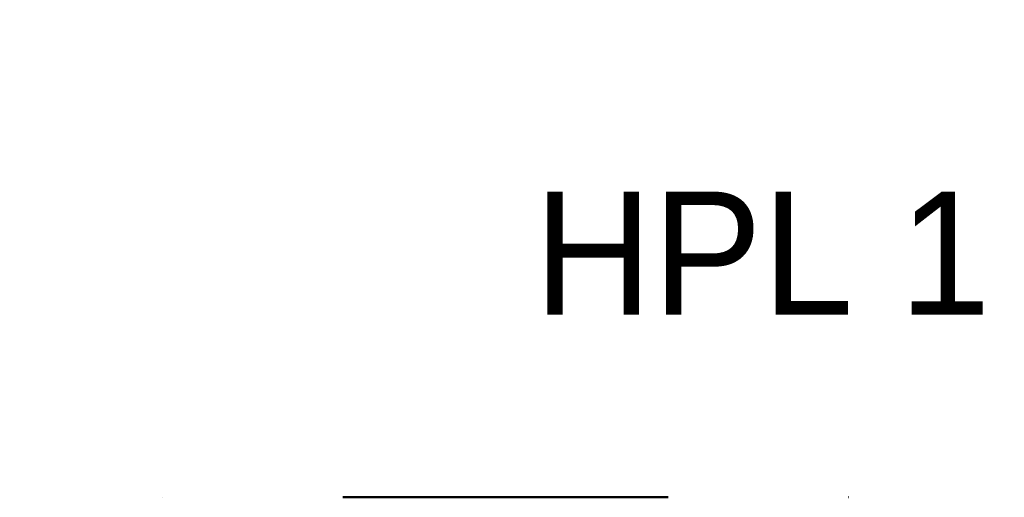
# Model space of a CAD drawing. Header units: millimetres. Extents: x -30280 to 22128, y -17757 to 4746.
# Tile 64 of 173: x -13347 to -12385, y -17757 to -17290. Entities that reach past the tile are written whole.
import ezdxf

# ---------------------------------------------------------------- set-up
doc = ezdxf.new("R2010")
doc.units = ezdxf.units.MM
doc.header["$MEASUREMENT"] = 0
doc.linetypes.add('Punto & Rayas', pattern=[670.277762, 317.5, -176.388889, 0, -176.388874])
doc.layers.add('01_2D_Ambit_Pluma_Nº__242', color=7, linetype='Continuous', lineweight=50, true_color=0xfb0013)
doc.layers.add('Nuevo_01_2D_Acabats_Pluma_Nº__20', color=1, linetype='Continuous', lineweight=5)
doc.styles.add('Estilo_Generado_1', font='txt')

msp = doc.modelspace()

# ---------------------------------------------------------------- linework, layer by layer
at = {"layer": '01_2D_Ambit_Pluma_Nº__242', "color": 1, "linetype": 'Punto & Rayas', "lineweight": 50, "true_color": 0xfb0013, "flags": 128}
msp.add_lwpolyline([(-28416.58, -2249.59), (-28416.58, 4745.93), (7590.12, 4745.93), (7590.12, -1864.54), (6642.92, -1864.54), (6642.92, -11392.72), (6642.92, -17756.6), (-18985.87, -17756.6), (-18985.87, -11834.88), (-2447.9, -11834.88), (-2447.9, -2249.59)], close=True, dxfattribs=at)

# ---------------------------------------------------------------- texts
at = {"layer": 'Nuevo_01_2D_Acabats_Pluma_Nº__20', "color": 1, "linetype": 'Continuous', "lineweight": 5, "insert": (-12621.49, -17578.16), "char_height": 120, "attachment_point": 8, "style": 'Estilo_Generado_1'}
msp.add_mtext('\\A1;{\\pqc;\\fCentury Gothic|b0|i0|c0|p0;\\W1.000000;HPL 1}', dxfattribs=at)

doc.saveas('drawing.dxf')
